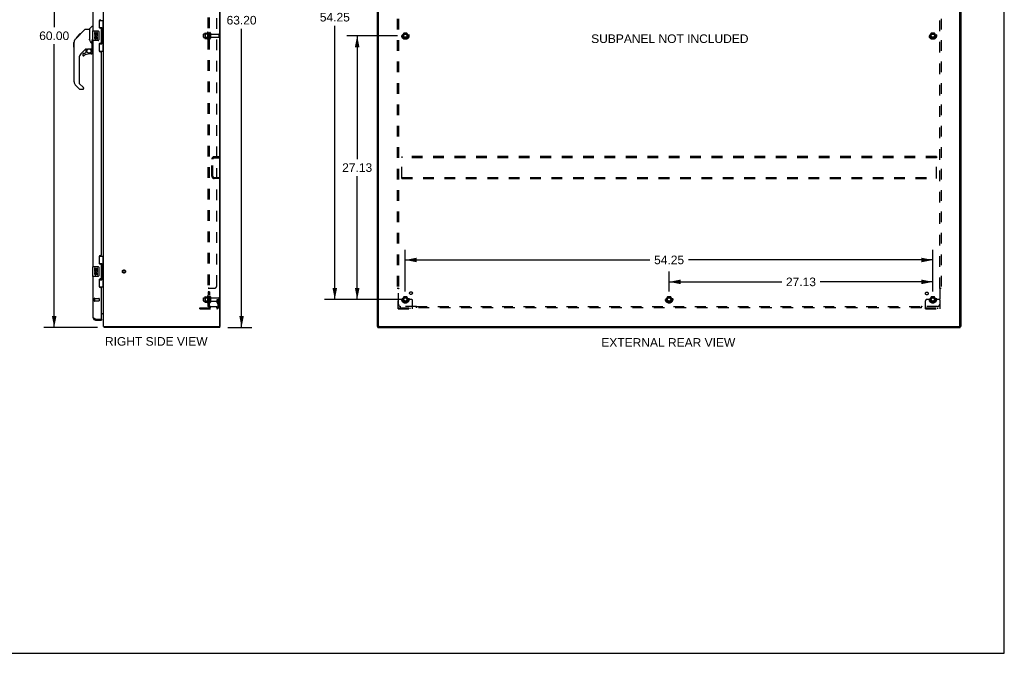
# Model space of a CAD drawing. Header units: inches. Extents: x 0 to 200, y 0 to 130.
# Tile 89 of 91: x 99 to 200, y 0 to 65. Entities that reach past the tile are written whole.
import ezdxf

# ---------------------------------------------------------------- set-up
doc = ezdxf.new("R2010")
doc.units = ezdxf.units.IN
doc.header["$LTSCALE"] = 11.011777
doc.header["$MEASUREMENT"] = 0
doc.linetypes.add('HIDDEN', pattern=[0.2, 0.1, -0.1])
doc.layers.get('0').update_dxf_attribs({"linetype": 'CONTINUOUS'})
for name, color, linetype in [('02___PRT_ALL_AXES', 7, 'CONTINUOUS'), ('DEFAULT_2', 8, 'HIDDEN'), ('DIMENSIONS', 7, 'CONTINUOUS')]:
    doc.layers.add(name, color=color, linetype=linetype)
doc.styles.get("Standard").update_dxf_attribs({"font": 'arial.ttf'})
doc.dimstyles.new('DIMSTYLE_1', dxfattribs={"dimtxt": 0.883298, "dimasz": 1.17773, "dimexe": 0.09, "dimexo": 0.07, "dimgap": 0.0375, "dimtad": 0, "dimtih": 1, "dimtoh": 1, "dimzin": 4, "dimdsep": 46, "dimtxsty": 'Standard', "dimblk": '_FILLED', "dimblk1": '_FILLED', "dimblk2": '_FILLED', "dimcen": 0.09, "dimazin": 1, "dimtfac": 1, "dimtofl": 0, "dimtmove": 0, "dimatfit": 3, "dimldrblk": '_FILLED', "dimfxl": 0, "dimtolj": 1, "dimtzin": 4, "dimarcsym": 0})

# ---------------------------------------------------------------- blocks, each defined once
blk = doc.blocks.new('_FILLED')
at = {"color": 0, "linetype": 'ByBlock'}
blk.add_solid([(0, 0), (-1, 0.2), (-1, -0.2)], dxfattribs=at)
blk = doc.blocks.new('*D1')
at = {"layer": 'DIMENSIONS', "color": 2, "linetype": 'Continuous'}
for p, q in [((137.79, 63.51), (132.6, 63.51)), ((133.66, 63.51), (133.66, 50.83)), ((133.66, 36.39), (133.66, 49.07)), ((137.79, 36.39), (132.6, 36.39))]:
    blk.add_line(p, q, dxfattribs=at)
at = {"layer": 'DIMENSIONS', "color": 2, "linetype": 'Continuous', "xscale": 1.1777301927, "yscale": 1.1777301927, "zscale": 1.1777301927}
for p, rotation in [((133.66, 63.51), 90), ((133.66, 36.39), 270)]:
    blk.add_blockref('_FILLED', p, dxfattribs=dict(at, rotation=rotation))
at = {"layer": 'DIMENSIONS', "color": 2, "linetype": 'Continuous', "insert": (133.66, 50.39), "char_height": 0.883, "width": 3.0866, "attachment_point": 2, "line_spacing_factor": 0.9}
blk.add_mtext('27.13', dxfattribs=at)
blk = doc.blocks.new('*D2')
at = {"layer": 'DIMENSIONS', "color": 2, "linetype": 'Continuous'}
for p, q in [((137.79, 90.64), (130.3, 90.64)), ((131.36, 90.64), (131.36, 66.3)), ((131.36, 36.39), (131.36, 64.54)), ((137.79, 36.39), (130.3, 36.39))]:
    blk.add_line(p, q, dxfattribs=at)
at = {"layer": 'DIMENSIONS', "color": 2, "linetype": 'Continuous', "xscale": 1.1777301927, "yscale": 1.1777301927, "zscale": 1.1777301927}
for p, rotation in [((131.36, 90.64), 90), ((131.36, 36.39), 270)]:
    blk.add_blockref('_FILLED', p, dxfattribs=dict(at, rotation=rotation))
at = {"layer": 'DIMENSIONS', "color": 2, "linetype": 'Continuous', "insert": (131.36, 65.86), "char_height": 0.883, "width": 3.0866, "attachment_point": 2, "line_spacing_factor": 0.9}
blk.add_mtext('54.25', dxfattribs=at)
blk = doc.blocks.new('*D3')
at = {"layer": 'DIMENSIONS', "color": 2, "linetype": 'Continuous'}
for p, q in [((138.61, 37.21), (138.61, 41.51)), ((192.86, 37.21), (192.86, 41.51)), ((138.61, 40.45), (163.75, 40.45)), ((192.86, 40.45), (167.72, 40.45))]:
    blk.add_line(p, q, dxfattribs=at)
at = {"layer": 'DIMENSIONS', "color": 2, "linetype": 'Continuous', "xscale": 1.1777301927, "yscale": 1.1777301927, "zscale": 1.1777301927, "rotation": 180}
blk.add_blockref('_FILLED', (138.61, 40.45), dxfattribs=at)
at = {"layer": 'DIMENSIONS', "color": 2, "linetype": 'Continuous', "xscale": 1.1777301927, "yscale": 1.1777301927, "zscale": 1.1777301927}
blk.add_blockref('_FILLED', (192.86, 40.45), dxfattribs=at)
at = {"layer": 'DIMENSIONS', "color": 2, "linetype": 'Continuous', "insert": (165.74, 40.9), "char_height": 0.883, "width": 3.0866, "attachment_point": 2, "line_spacing_factor": 0.9}
blk.add_mtext('54.25', dxfattribs=at)
blk = doc.blocks.new('*D4')
at = {"layer": 'DIMENSIONS', "color": 2, "linetype": 'Continuous'}
for p, q in [((165.74, 37.21), (165.74, 39.26)), ((192.86, 37.21), (192.86, 39.26)), ((165.74, 38.2), (177.32, 38.2)), ((192.86, 38.2), (181.29, 38.2))]:
    blk.add_line(p, q, dxfattribs=at)
at = {"layer": 'DIMENSIONS', "color": 2, "linetype": 'Continuous', "xscale": 1.1777301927, "yscale": 1.1777301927, "zscale": 1.1777301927, "rotation": 180}
blk.add_blockref('_FILLED', (165.74, 38.2), dxfattribs=at)
at = {"layer": 'DIMENSIONS', "color": 2, "linetype": 'Continuous', "xscale": 1.1777301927, "yscale": 1.1777301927, "zscale": 1.1777301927}
blk.add_blockref('_FILLED', (192.86, 38.2), dxfattribs=at)
at = {"layer": 'DIMENSIONS', "color": 2, "linetype": 'Continuous', "insert": (179.3, 38.64), "char_height": 0.883, "width": 3.0866, "attachment_point": 2, "line_spacing_factor": 0.9}
blk.add_mtext('27.13', dxfattribs=at)
blk = doc.blocks.new('*D5')
at = {"layer": 'DIMENSIONS', "color": 2, "linetype": 'Continuous'}
for p, q in [((120.29, 96.71), (122.83, 96.71)), ((121.77, 96.71), (121.77, 65.99)), ((121.77, 33.51), (121.77, 64.23)), ((120.34, 33.51), (122.83, 33.51))]:
    blk.add_line(p, q, dxfattribs=at)
at = {"layer": 'DIMENSIONS', "color": 2, "linetype": 'Continuous', "xscale": 1.1777301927, "yscale": 1.1777301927, "zscale": 1.1777301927}
for p, rotation in [((121.77, 96.71), 90), ((121.77, 33.51), 270)]:
    blk.add_blockref('_FILLED', p, dxfattribs=dict(at, rotation=rotation))
at = {"layer": 'DIMENSIONS', "color": 2, "linetype": 'Continuous', "insert": (121.77, 65.55), "char_height": 0.883, "width": 3.0866, "attachment_point": 2, "line_spacing_factor": 0.9}
blk.add_mtext('63.20', dxfattribs=at)
blk = doc.blocks.new('*D6')
at = {"layer": 'DIMENSIONS', "color": 2, "linetype": 'Continuous'}
for p, q in [((106.8, 93.51), (101.44, 93.51)), ((102.5, 93.51), (102.5, 64.4)), ((102.5, 33.51), (102.5, 62.63)), ((106.95, 33.51), (101.44, 33.51))]:
    blk.add_line(p, q, dxfattribs=at)
at = {"layer": 'DIMENSIONS', "color": 2, "linetype": 'Continuous', "xscale": 1.1777301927, "yscale": 1.1777301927, "zscale": 1.1777301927}
for p, rotation in [((102.5, 93.51), 90), ((102.5, 33.51), 270)]:
    blk.add_blockref('_FILLED', p, dxfattribs=dict(at, rotation=rotation))
at = {"layer": 'DIMENSIONS', "color": 2, "linetype": 'Continuous', "insert": (102.5, 63.95), "char_height": 0.883, "width": 3.0866, "attachment_point": 2, "line_spacing_factor": 0.9}
blk.add_mtext('60.00', dxfattribs=at)

msp = doc.modelspace()

# ---------------------------------------------------------------- linework, layer by layer
at = {"color": 7, "linetype": 'Continuous'}
for p, q in [((200.214, 0), (200.214, 129.55)), ((107.129, 65.088), (107.57, 65.088)), ((107.166, 64.308), (107.166, 65.088)), ((107.531, 64.063), (107.531, 65.088)), ((105.077, 63.555), (105.701, 64.179)), ((105.757, 64.202), (106.118, 64.202)), ((106.118, 64.202), (106.118, 63.098)), ((106.124, 64.208), (106.421, 64.505)), ((106.512, 64.517), (106.449, 64.517)), ((106.452, 63.998), (106.452, 63.028)), ((106.467, 64.013), (107.007, 64.013)), ((107.106, 63.913), (107.106, 63.113)), ((107.166, 64.353), (107.393, 64.353)), ((107.393, 62.673), (107.393, 64.353)), ((107.43, 64.114), (107.43, 64.093)), ((107.43, 64.063), (107.43, 62.963)), ((107.552, 64.063), (107.43, 64.063)), ((107.552, 62.963), (107.552, 64.063)), ((104.523, 62.807), (104.543, 62.826)), ((104.523, 62.33), (104.523, 62.807)), ((104.543, 58.755), (104.543, 62.858)), ((104.658, 63.135), (104.638, 63.113)), ((104.658, 63.135), (104.936, 63.414)), ((104.764, 63.309), (105.18, 63.724)), ((104.764, 63.309), (104.831, 63.309)), ((104.767, 63.312), (104.834, 63.312)), ((104.768, 63.313), (104.835, 63.313)), ((104.916, 63.394), (104.849, 63.394)), ((104.936, 63.414), (105.069, 63.547)), ((104.936, 63.481), (105.003, 63.481)), ((105.085, 63.563), (105.018, 63.563)), ((105.077, 63.555), (105.041, 63.519)), ((105.094, 63.639), (105.161, 63.639)), ((105.178, 63.723), (105.245, 63.723)), ((105.245, 63.722), (105.178, 63.722)), ((105.18, 63.724), (105.247, 63.724)), ((106.137, 63.106), (106.118, 63.16)), ((106.166, 63.041), (106.137, 63.106)), ((106.393, 61.984), (106.393, 62.879)), ((106.421, 63.142), (106.421, 63.003)), ((106.449, 63.118), (106.452, 63.11)), ((107.007, 63.013), (106.467, 63.013)), ((107.552, 62.963), (107.43, 62.963)), ((107.43, 62.933), (107.43, 62.912)), ((107.531, 61.938), (107.531, 62.963)), ((104.523, 62.33), (104.543, 62.311)), ((105.729, 62.14), (105.228, 61.639)), ((105.688, 61.723), (105.76, 61.795)), ((105.764, 62.13), (105.764, 61.803)), ((105.806, 62.135), (105.893, 62.135)), ((106.078, 62.176), (106.374, 62.176)), ((106.336, 62.097), (106.256, 62.176)), ((106.328, 62.089), (106.322, 62.083)), ((106.374, 61.957), (106.393, 61.957)), ((106.393, 61.72), (106.393, 61.957)), ((106.512, 61.913), (106.464, 61.913)), ((107.129, 61.938), (107.57, 61.938)), ((107.166, 61.938), (107.166, 62.718)), ((107.166, 62.673), (107.393, 62.673)), ((105.055, 61.221), (105.055, 58.669)), ((105.449, 61.641), (105.449, 61.522)), ((105.527, 61.72), (105.68, 61.72)), ((106.315, 61.641), (106.078, 61.641)), ((105.111, 58.024), (104.658, 58.476)), ((105.078, 58.614), (105.513, 58.178)), ((105.166, 58.001), (105.449, 58.001)), ((105.527, 58.145), (105.527, 58.08)), ((107.129, 40.838), (107.57, 40.838)), ((107.166, 40.058), (107.166, 40.838)), ((107.531, 39.813), (107.531, 40.838)), ((106.452, 39.748), (106.452, 38.778)), ((106.467, 39.763), (107.007, 39.763)), ((107.106, 39.663), (107.106, 38.863)), ((107.166, 40.103), (107.393, 40.103)), ((107.393, 38.423), (107.393, 40.103)), ((107.43, 39.864), (107.43, 39.843)), ((107.552, 39.813), (107.43, 39.813)), ((107.43, 39.813), (107.43, 38.713)), ((107.552, 38.713), (107.552, 39.813)), ((107.007, 38.763), (106.467, 38.763)), ((107.552, 38.713), (107.43, 38.713)), ((107.43, 38.683), (107.43, 38.662)), ((107.531, 37.688), (107.531, 38.713)), ((107.129, 37.688), (107.57, 37.688)), ((107.166, 37.688), (107.166, 38.468)), ((107.166, 38.423), (107.393, 38.423)), ((107.427, 34.909), (107.366, 34.909)), ((106.758, 34.263), (106.758, 34.367)), ((107.346, 34.367), (107.366, 34.367)), ((107.366, 34.367), (107.366, 34.263)), ((107.62, 33.61), (107.63, 33.617)), ((107.647, 33.513), (107.647, 33.617)), ((119.518, 33.513), (107.647, 33.513)), ((119.518, 33.617), (119.57, 33.617)), ((119.518, 33.513), (119.518, 33.617)), ((135.79, 33.617), (135.738, 33.617)), ((135.79, 33.513), (135.79, 33.617)), ((135.79, 33.513), (195.686, 33.513)), ((135.842, 33.669), (135.842, 33.617)), ((195.634, 33.617), (195.634, 33.663)), ((195.686, 33.617), (195.738, 33.617)), ((195.686, 33.513), (195.686, 33.617)), ((0, 0), (200.214, 0))]:
    msp.add_line(p, q, dxfattribs=at)
at = {"color": 3, "linetype": 'Continuous'}
for p, q in [((119.518, 33.679), (119.518, 96.576)), ((119.57, 33.617), (119.57, 96.602)), ((135.738, 33.617), (135.738, 96.607)), ((135.842, 33.677), (135.842, 96.542)), ((195.634, 33.677), (195.634, 96.542)), ((195.738, 96.607), (195.738, 33.617)), ((107.57, 33.617), (107.57, 93.443)), ((106.512, 64.013), (106.512, 87.263)), ((107.116, 65.03), (107.116, 64.41)), ((107.246, 64.28), (107.306, 64.28)), ((107.366, 62.805), (107.366, 64.22)), ((106.512, 39.763), (106.512, 63.013)), ((107.116, 62.615), (107.116, 61.995)), ((107.306, 62.745), (107.246, 62.745)), ((107.246, 61.865), (107.306, 61.865)), ((107.366, 40.97), (107.366, 61.805)), ((107.116, 40.78), (107.116, 40.16)), ((107.306, 40.91), (107.246, 40.91)), ((107.246, 40.03), (107.306, 40.03)), ((107.366, 38.555), (107.366, 39.97)), ((106.512, 34.509), (106.512, 38.763)), ((107.306, 38.495), (107.246, 38.495)), ((107.116, 38.365), (107.116, 37.745)), ((107.246, 37.615), (107.306, 37.615)), ((107.366, 34.387), (107.366, 37.555)), ((107.366, 34.961), (107.57, 34.961)), ((106.686, 34.394), (106.675, 34.398)), ((106.698, 34.389), (106.686, 34.394)), ((106.71, 34.385), (106.698, 34.389)), ((106.722, 34.38), (106.71, 34.385)), ((106.734, 34.376), (106.722, 34.38)), ((106.758, 34.367), (106.734, 34.376)), ((106.758, 34.367), (107.346, 34.367)), ((106.758, 34.263), (107.366, 34.263)), ((107.57, 33.617), (119.518, 33.617)), ((135.79, 33.617), (195.686, 33.617))]:
    msp.add_line(p, q, dxfattribs=at)
at = {"color": 7, "linetype": 'Continuous'}
for points in [[(105.701, 64.179), (105.709, 64.186), (105.717, 64.191), (105.727, 64.196), (105.736, 64.199), (105.746, 64.201), (105.757, 64.202)], [(107.1, 63.949), (107.102, 63.943), (107.103, 63.938), (107.105, 63.932), (107.106, 63.926), (107.106, 63.919), (107.106, 63.913)], [(107.357, 64.252), (107.359, 64.256), (107.364, 64.264), (107.369, 64.272), (107.373, 64.279), (107.377, 64.286), (107.381, 64.292), (107.383, 64.298), (107.386, 64.304), (107.388, 64.309), (107.39, 64.314), (107.391, 64.318), (107.392, 64.322), (107.392, 64.326), (107.393, 64.329)], [(104.658, 63.135), (104.638, 63.114), (104.613, 63.081), (104.591, 63.046), (104.573, 63.009), (104.559, 62.97), (104.55, 62.93), (104.544, 62.889), (104.543, 62.858)], [(104.957, 63.434), (104.943, 63.42), (104.936, 63.414)], [(105.041, 63.519), (105.019, 63.497), (104.998, 63.475), (104.957, 63.434)], [(106.34, 62.752), (106.29, 62.825), (106.241, 62.903), (106.2, 62.974), (106.166, 63.041)], [(106.393, 62.879), (106.393, 62.885), (106.394, 62.891), (106.394, 62.897), (106.394, 62.903), (106.394, 62.908), (106.394, 62.913), (106.395, 62.918), (106.395, 62.923), (106.395, 62.927), (106.396, 62.931), (106.396, 62.936), (106.396, 62.939), (106.397, 62.943), (106.397, 62.947), (106.397, 62.95), (106.398, 62.953), (106.398, 62.956), (106.398, 62.959), (106.399, 62.962), (106.399, 62.965), (106.4, 62.968), (106.4, 62.97), (106.4, 62.973), (106.401, 62.975), (106.401, 62.978), (106.401, 62.98), (106.402, 62.982), (106.402, 62.985), (106.403, 62.987), (106.403, 62.989), (106.403, 62.991), (106.404, 62.993), (106.404, 62.995), (106.405, 62.997), (106.405, 62.999), (106.405, 63), (106.406, 63.002), (106.406, 63.003), (106.407, 63.005), (106.407, 63.006), (106.407, 63.007), (106.408, 63.009), (106.408, 63.01), (106.408, 63.011), (106.409, 63.012), (106.409, 63.013), (106.41, 63.014), (106.41, 63.015), (106.411, 63.016), (106.411, 63.016), (106.412, 63.017), (106.412, 63.017), (106.413, 63.017), (106.414, 63.017), (106.415, 63.017), (106.415, 63.016), (106.416, 63.015), (106.417, 63.014), (106.417, 63.013), (106.418, 63.012), (106.419, 63.011), (106.419, 63.009), (106.42, 63.008), (106.42, 63.006), (106.421, 63.005), (106.421, 63.003)], [(106.421, 63.142), (106.422, 63.144), (106.423, 63.145), (106.424, 63.147), (106.425, 63.148), (106.426, 63.149), (106.428, 63.149), (106.429, 63.149), (106.431, 63.149), (106.432, 63.148), (106.434, 63.147), (106.436, 63.146), (106.437, 63.144), (106.439, 63.142), (106.44, 63.14), (106.441, 63.138), (106.443, 63.136), (106.444, 63.133), (106.445, 63.13), (106.446, 63.128), (106.447, 63.125), (106.448, 63.122), (106.449, 63.118)], [(107.106, 63.113), (107.106, 63.107), (107.106, 63.1), (107.105, 63.094), (107.103, 63.088), (107.102, 63.082), (107.1, 63.077)], [(105.893, 62.135), (105.895, 62.135), (105.903, 62.136), (105.911, 62.138), (105.921, 62.141), (105.933, 62.145), (105.946, 62.15), (105.961, 62.155), (105.977, 62.16), (105.995, 62.165), (106.013, 62.17), (106.032, 62.173), (106.051, 62.175), (106.07, 62.176), (106.078, 62.176)], [(106.373, 61.957), (106.373, 61.971), (106.371, 61.985), (106.369, 61.999), (106.365, 62.012), (106.36, 62.025), (106.354, 62.038), (106.347, 62.05), (106.34, 62.062), (106.331, 62.072), (106.322, 62.083)], [(106.336, 62.097), (106.336, 62.096), (106.335, 62.096), (106.334, 62.095), (106.333, 62.094), (106.332, 62.093), (106.328, 62.089)], [(106.393, 62.581), (106.393, 62.605), (106.388, 62.639), (106.379, 62.673), (106.367, 62.705), (106.352, 62.734), (106.34, 62.752)], [(107.393, 62.697), (107.392, 62.7), (107.392, 62.704), (107.391, 62.708), (107.39, 62.712), (107.388, 62.717), (107.386, 62.722), (107.383, 62.727), (107.381, 62.733), (107.377, 62.74), (107.373, 62.747), (107.369, 62.754), (107.364, 62.762), (107.359, 62.77), (107.357, 62.774)], [(107.1, 39.699), (107.102, 39.693), (107.103, 39.688), (107.105, 39.682), (107.106, 39.676), (107.106, 39.669), (107.106, 39.663)], [(107.357, 40.002), (107.359, 40.006), (107.364, 40.014), (107.369, 40.022), (107.373, 40.029), (107.377, 40.036), (107.381, 40.042), (107.383, 40.048), (107.386, 40.054), (107.388, 40.059), (107.39, 40.064), (107.391, 40.068), (107.392, 40.072), (107.392, 40.076), (107.393, 40.079)], [(107.106, 38.863), (107.106, 38.857), (107.106, 38.85), (107.105, 38.844), (107.103, 38.838), (107.102, 38.832), (107.1, 38.827)], [(107.393, 38.447), (107.392, 38.45), (107.392, 38.454), (107.391, 38.458), (107.39, 38.462), (107.388, 38.467), (107.386, 38.472), (107.383, 38.477), (107.381, 38.483), (107.377, 38.49), (107.373, 38.497), (107.369, 38.504), (107.364, 38.512), (107.359, 38.52), (107.357, 38.524)], [(107.54, 34.853), (107.54, 34.853), (107.54, 34.854), (107.541, 34.854), (107.541, 34.855), (107.542, 34.856), (107.543, 34.857), (107.544, 34.858), (107.546, 34.86), (107.548, 34.861)], [(107.548, 34.861), (107.551, 34.864), (107.554, 34.866), (107.556, 34.868), (107.558, 34.869)], [(107.558, 34.869), (107.56, 34.871), (107.562, 34.873), (107.563, 34.875), (107.565, 34.877)], [(107.565, 34.877), (107.567, 34.879), (107.568, 34.881), (107.569, 34.882), (107.569, 34.884), (107.569, 34.885), (107.57, 34.886)], [(107.62, 33.61), (107.622, 33.608), (107.623, 33.605), (107.625, 33.602), (107.626, 33.598), (107.628, 33.594), (107.629, 33.589), (107.63, 33.584), (107.631, 33.579), (107.632, 33.574), (107.632, 33.569), (107.633, 33.564), (107.633, 33.559)], [(107.633, 33.559), (107.634, 33.549), (107.635, 33.544), (107.635, 33.539), (107.636, 33.535), (107.636, 33.531), (107.637, 33.527), (107.637, 33.524), (107.638, 33.521), (107.639, 33.519), (107.64, 33.517), (107.642, 33.515), (107.643, 33.514), (107.644, 33.513), (107.645, 33.513), (107.647, 33.513)]]:
    msp.add_lwpolyline(points, dxfattribs=at)
at = {"color": 3, "linetype": 'Continuous'}
msp.add_lwpolyline([(106.675, 34.398), (106.664, 34.403), (106.658, 34.405), (106.653, 34.407), (106.647, 34.409), (106.642, 34.412), (106.637, 34.414), (106.631, 34.416), (106.626, 34.418), (106.621, 34.42), (106.616, 34.423), (106.611, 34.425), (106.606, 34.427), (106.602, 34.429), (106.597, 34.432), (106.593, 34.434), (106.588, 34.436), (106.584, 34.438), (106.58, 34.44), (106.575, 34.443), (106.571, 34.445), (106.567, 34.447), (106.564, 34.449), (106.56, 34.452), (106.557, 34.454), (106.553, 34.456), (106.55, 34.458), (106.547, 34.46), (106.544, 34.463), (106.541, 34.465), (106.538, 34.467), (106.535, 34.469), (106.533, 34.472), (106.53, 34.474), (106.528, 34.476), (106.526, 34.478), (106.524, 34.481), (106.522, 34.483), (106.52, 34.485), (106.519, 34.487), (106.518, 34.489), (106.516, 34.492), (106.515, 34.494), (106.514, 34.496), (106.513, 34.498), (106.513, 34.501), (106.512, 34.503), (106.512, 34.505), (106.512, 34.507), (106.512, 34.509)], dxfattribs=at)
at = {"color": 7, "linetype": 'Continuous'}
msp.add_circle((106.078, 61.936), 0.217, dxfattribs=at)
at = {"color": 3, "linetype": 'Continuous'}
for centre, radius, start, end in [((107.246, 65.03), 0.13, 90, 180), ((107.246, 64.41), 0.13, 180, 270), ((107.306, 64.22), 0.06, 0, 90), ((107.306, 62.805), 0.06, 270, 360), ((107.246, 62.615), 0.13, 90, 180), ((107.246, 61.995), 0.13, 180, 270), ((107.306, 61.805), 0.06, 0, 90), ((107.246, 40.78), 0.13, 90, 180), ((107.306, 40.97), 0.06, 270, 360), ((107.246, 40.16), 0.13, 180, 270), ((107.306, 39.97), 0.06, 0, 90), ((107.246, 38.365), 0.13, 90, 180), ((107.306, 38.555), 0.06, 270, 360), ((107.246, 37.745), 0.13, 180, 270), ((107.306, 37.555), 0.06, 0, 90), ((106.758, 34.509), 0.246, 180, 270), ((107.346, 34.387), 0.02, 270, 360), ((119.455, 33.679), 0.0625, 270, 360), ((135.902, 33.677), 0.06, 180, 270), ((195.574, 33.677), 0.06, 270, 360)]:
    msp.add_arc(centre, radius, start, end, dxfattribs=at)
at = {"color": 7, "linetype": 'Continuous'}
for centre, radius, start, end in [((106.138, 64.194), 0.0197, 135, 180), ((106.449, 64.478), 0.0394, 90, 135), ((106.467, 63.998), 0.015, 90, 180), ((107.007, 63.913), 0.1, 21.20502, 90), ((104.976, 62.841), 0.433, 137.27268, 137.76144), ((106.467, 63.028), 0.015, 180, 270), ((107.007, 63.113), 0.1, 270, 338.79459), ((105.806, 61.938), 0.197, 90, 135), ((105.752, 61.803), 0.0118, 315, 360), ((106.197, 61.957), 0.197, 0, 45), ((106.374, 62.196), 0.0197, 270, 360), ((106.464, 61.984), 0.0709, 180, 270), ((105.645, 61.221), 0.591, 135, 180), ((105.527, 61.641), 0.0787, 90, 180), ((105.527, 61.522), 0.0787, 180, 309.5212), ((106.078, 60.854), 0.787, 90, 129.5212), ((105.68, 61.732), 0.0118, 270, 315), ((106.315, 61.72), 0.0787, 270, 360), ((104.937, 58.755), 0.394, 180, 225), ((105.134, 58.669), 0.0787, 180, 225), ((105.166, 58.08), 0.0787, 225, 270), ((105.449, 58.08), 0.0787, 270, 360), ((105.48, 58.145), 0.0472, 0, 45), ((106.467, 39.748), 0.015, 90, 180), ((107.007, 39.663), 0.1, 21.20502, 90), ((106.467, 38.778), 0.015, 180, 270), ((107.007, 38.863), 0.1, 270, 338.79459), ((107.427, 34.766), 0.142, 0, 90), ((106.758, 34.509), 0.142, 228.63672, 270), ((106.676, 34.653), 0.26, 270, 272.60473), ((107.816, 33.759), 0.246, 215.33048, 217.39407)]:
    msp.add_arc(centre, radius, start, end, dxfattribs=at)
for centre, start_param, end_param in [((107.325, 64.103), -1.5140098, -0.699287), ((107.325, 64.103), -2.4423057, -1.6275828), ((107.325, 62.922), -1.5140098, -0.699287), ((107.325, 62.922), -2.4423057, -1.6275828), ((107.325, 39.853), -1.5140098, -0.699287), ((107.325, 39.853), -2.4423057, -1.6275828), ((107.325, 38.672), -1.5140098, -0.699287), ((107.325, 38.672), -2.4423057, -1.6275828)]:
    msp.add_ellipse(centre, major_axis=(0, 0.18), ratio=0.5794935, start_param=start_param, end_param=end_param, dxfattribs=at)
at = {"layer": '02___PRT_ALL_AXES', "color": 7, "linetype": 'Continuous'}
for p, q in [((106.655, 63.859), (106.655, 63.628)), ((106.717, 63.859), (106.655, 63.859)), ((106.717, 63.691), (106.717, 63.859)), ((106.78, 63.827), (106.78, 63.691)), ((106.841, 63.827), (106.78, 63.827)), ((106.841, 63.691), (106.841, 63.827)), ((106.906, 63.859), (106.906, 63.691)), ((106.969, 63.859), (106.906, 63.859)), ((106.969, 63.628), (106.969, 63.859)), ((106.655, 63.628), (106.916, 63.628)), ((106.655, 63.398), (106.655, 63.261)), ((106.717, 63.398), (106.655, 63.398)), ((106.725, 63.592), (106.667, 63.617)), ((106.78, 63.691), (106.717, 63.691)), ((106.717, 63.261), (106.717, 63.398)), ((106.78, 63.303), (106.78, 63.262)), ((106.906, 63.691), (106.841, 63.691)), ((106.841, 63.241), (106.841, 63.31)), ((106.916, 63.628), (106.889, 63.609)), ((106.906, 63.303), (106.906, 63.167)), ((106.906, 63.167), (106.969, 63.167)), ((106.951, 63.628), (106.969, 63.628)), ((106.969, 63.167), (106.969, 63.303)), ((106.717, 39.609), (106.655, 39.609)), ((106.655, 39.609), (106.655, 39.378)), ((106.717, 39.441), (106.717, 39.609)), ((106.841, 39.577), (106.78, 39.577)), ((106.78, 39.577), (106.78, 39.441)), ((106.841, 39.441), (106.841, 39.577)), ((106.969, 39.609), (106.906, 39.609)), ((106.906, 39.609), (106.906, 39.441)), ((106.969, 39.378), (106.969, 39.609)), ((106.655, 39.378), (106.916, 39.378)), ((106.717, 39.148), (106.655, 39.148)), ((106.655, 39.148), (106.655, 39.011)), ((106.725, 39.342), (106.667, 39.367)), ((106.78, 39.441), (106.717, 39.441)), ((106.717, 39.011), (106.717, 39.148)), ((106.78, 39.053), (106.78, 39.012)), ((106.906, 39.441), (106.841, 39.441)), ((106.841, 38.991), (106.841, 39.06)), ((106.916, 39.378), (106.889, 39.359)), ((106.906, 39.053), (106.906, 38.917)), ((106.906, 38.917), (106.969, 38.917)), ((106.951, 39.378), (106.969, 39.378)), ((106.969, 38.917), (106.969, 39.053))]:
    msp.add_line(p, q, dxfattribs=at)
at = {"layer": '02___PRT_ALL_AXES', "color": 8, "linetype": 'HIDDEN'}
for p, q in [((118.271, 63.869), (118.271, 63.157)), ((118.341, 63.763), (118.341, 63.847)), ((117.871, 63.696), (118.466, 63.696)), ((117.871, 63.33), (118.466, 63.33)), ((118.466, 63.763), (118.341, 63.763)), ((118.341, 63.763), (118.341, 63.263)), ((118.466, 63.263), (118.341, 63.263)), ((118.341, 63.179), (118.341, 63.263)), ((118.466, 63.763), (118.466, 63.263)), ((118.634, 63.679), (119.436, 63.679)), ((118.634, 63.347), (119.436, 63.347)), ((106.659, 36.491), (107.106, 36.491)), ((106.659, 36.491), (106.659, 36.243)), ((117.871, 36.571), (118.466, 36.571)), ((118.271, 36.744), (118.271, 36.032)), ((118.466, 37.184), (118.341, 37.184)), ((118.341, 37.184), (118.341, 36.866)), ((118.466, 37.147), (118.341, 37.147)), ((118.466, 36.903), (118.341, 36.903)), ((118.466, 36.866), (118.341, 36.866)), ((118.341, 36.638), (118.341, 36.722)), ((118.466, 36.638), (118.341, 36.638)), ((118.341, 36.638), (118.341, 36.138)), ((118.466, 37.184), (118.466, 36.866)), ((118.466, 36.638), (118.466, 36.138)), ((118.634, 36.554), (119.436, 36.554)), ((106.659, 36.243), (107.106, 36.243)), ((117.871, 36.205), (118.466, 36.205)), ((118.466, 36.138), (118.341, 36.138)), ((118.341, 36.054), (118.341, 36.138)), ((118.634, 36.222), (119.436, 36.222))]:
    msp.add_line(p, q, dxfattribs=at)
for centre, radius in [((138.613, 63.513), 0.372), ((138.613, 63.513), 0.356), ((192.863, 63.513), 0.372), ((192.863, 63.513), 0.356), ((138.613, 63.513), 0.25), ((138.613, 63.513), 0.183), ((192.863, 63.513), 0.25), ((192.863, 63.513), 0.183), ((109.674, 39.263), 0.124), ((138.613, 36.388), 0.372), ((138.613, 36.388), 0.356), ((138.613, 36.388), 0.25), ((138.613, 36.388), 0.183), ((139.193, 37.043), 0.141), ((165.738, 36.388), 0.372), ((165.738, 36.388), 0.356), ((165.738, 36.388), 0.25), ((165.738, 36.388), 0.183), ((192.244, 37.007), 0.141), ((192.863, 36.388), 0.372), ((192.863, 36.388), 0.356), ((192.863, 36.388), 0.25), ((192.863, 36.388), 0.183)]:
    msp.add_circle(centre, radius, dxfattribs=at)
for centre, radius, start, end in [((118.871, 63.513), 0.698, 149.33687, 156.03207), ((118.302, 63.847), 0.0384, 0, 145.55034), ((118.871, 63.513), 0.698, 203.96793, 210.66313), ((118.302, 63.179), 0.0384, 214.44966, 360), ((118.871, 36.388), 0.698, 149.33687, 156.03207), ((118.302, 36.722), 0.0384, 0, 145.55034), ((118.871, 36.388), 0.698, 203.96793, 210.66313), ((118.302, 36.054), 0.0384, 214.44966, 360)]:
    msp.add_arc(centre, radius, start, end, dxfattribs=at)
at = {"layer": '02___PRT_ALL_AXES', "color": 7, "linetype": 'Continuous'}
for centre, radius, start, end in [((106.812, 63.555), 0.157, 156.59665, 341.87913), ((106.749, 63.261), 0.0943, 180, 248.67039), ((106.749, 63.261), 0.0943, 248.69989, 347.43379), ((106.812, 63.555), 0.0943, 156.59665, 35.11217), ((106.749, 63.261), 0.0314, 180, 0.04847), ((106.875, 63.303), 0.0943, 0, 180), ((106.875, 63.299), 0.0362, 83.42855, 161.76278), ((106.875, 63.303), 0.0314, 0, 81.22946), ((106.812, 63.555), 0.157, 25.73705, 27.8532), ((106.815, 63.555), 0.154, 341.41988, 26.19629), ((106.812, 39.305), 0.157, 156.59665, 341.87913), ((106.749, 39.011), 0.0943, 180, 248.67039), ((106.749, 39.011), 0.0943, 248.69989, 347.43379), ((106.812, 39.305), 0.0943, 156.59665, 35.11217), ((106.749, 39.011), 0.0314, 180, 0.04847), ((106.875, 39.053), 0.0943, 0, 180), ((106.875, 39.049), 0.0362, 83.42855, 161.76278), ((106.875, 39.053), 0.0314, 0, 81.22946), ((106.812, 39.305), 0.157, 25.73705, 27.8532), ((106.815, 39.305), 0.154, 341.41988, 26.19629)]:
    msp.add_arc(centre, radius, start, end, dxfattribs=at)
at = {"layer": 'DEFAULT_2', "color": 8, "linetype": 'HIDDEN'}
for p, q in [((118.341, 35.669), (118.341, 91.357)), ((118.466, 35.669), (118.466, 91.357)), ((119.216, 37.794), (119.216, 89.232)), ((137.769, 89.482), (137.769, 37.544)), ((137.894, 89.482), (137.894, 37.544)), ((193.581, 37.544), (193.581, 89.482)), ((193.706, 89.482), (193.706, 37.544)), ((117.841, 63.36), (117.841, 63.666)), ((118.005, 63.769), (118.005, 63.257)), ((118.025, 63.696), (118.005, 63.716)), ((118.025, 63.329), (118.005, 63.309)), ((118.015, 63.79), (118.243, 63.79)), ((118.015, 63.235), (118.243, 63.235)), ((118.321, 63.696), (118.025, 63.696)), ((118.025, 63.696), (118.025, 63.329)), ((118.321, 63.329), (118.025, 63.329)), ((118.321, 63.696), (118.341, 63.716)), ((118.321, 63.696), (118.321, 63.329)), ((118.321, 63.329), (118.341, 63.309)), ((118.572, 63.777), (118.572, 63.248)), ((119.466, 63.377), (119.466, 63.649)), ((138.45, 63.785), (138.295, 63.518)), ((138.295, 63.508), (138.45, 63.24)), ((138.767, 63.79), (138.458, 63.79)), ((138.767, 63.235), (138.458, 63.235)), ((138.93, 63.518), (138.776, 63.785)), ((138.776, 63.24), (138.93, 63.508)), ((192.7, 63.785), (192.545, 63.518)), ((192.545, 63.508), (192.7, 63.24)), ((193.017, 63.79), (192.708, 63.79)), ((193.017, 63.235), (192.708, 63.235)), ((193.18, 63.518), (193.026, 63.785)), ((193.026, 63.24), (193.18, 63.508)), ((118.716, 49.072), (118.716, 50.829)), ((118.82, 49.072), (118.82, 50.829)), ((118.962, 51.075), (119.466, 51.075)), ((118.962, 50.971), (119.466, 50.971)), ((119.466, 51.075), (119.466, 50.971)), ((138.238, 51.075), (138.238, 50.971)), ((193.238, 51.075), (138.238, 51.075)), ((138.238, 48.929), (138.238, 50.971)), ((193.238, 50.971), (138.238, 50.971)), ((193.238, 51.075), (193.238, 50.971)), ((193.238, 48.929), (193.238, 50.971)), ((118.962, 48.929), (119.466, 48.929)), ((119.466, 48.825), (118.962, 48.825)), ((119.466, 48.825), (119.466, 48.929)), ((138.238, 48.825), (138.238, 48.929)), ((138.238, 48.929), (193.238, 48.929)), ((138.238, 48.825), (193.238, 48.825)), ((193.238, 48.825), (193.238, 48.929)), ((118.466, 37.509), (118.341, 37.509)), ((118.354, 37.524), (118.351, 37.523)), ((118.387, 37.539), (118.384, 37.538)), ((118.394, 37.544), (118.392, 37.543)), ((118.394, 37.544), (118.966, 37.544)), ((137.769, 37.544), (137.935, 37.544)), ((137.875, 37.527), (137.882, 37.521)), ((137.894, 35.919), (137.894, 37.509)), ((193.541, 37.544), (193.706, 37.544)), ((193.581, 37.509), (193.581, 35.919)), ((106.616, 36.509), (106.616, 36.225)), ((106.659, 36.509), (106.659, 36.225)), ((107.116, 36.481), (107.116, 36.253)), ((117.841, 36.235), (117.841, 36.541)), ((118.005, 36.644), (118.005, 36.132)), ((118.025, 36.571), (118.005, 36.591)), ((118.015, 36.665), (118.243, 36.665)), ((118.321, 36.571), (118.025, 36.571)), ((118.025, 36.571), (118.025, 36.204)), ((118.321, 36.571), (118.341, 36.591)), ((118.321, 36.571), (118.321, 36.204)), ((118.572, 36.652), (118.572, 36.123)), ((119.466, 35.687), (119.466, 36.524)), ((138.45, 36.66), (138.295, 36.393)), ((138.767, 36.665), (138.458, 36.665)), ((138.93, 36.393), (138.776, 36.66)), ((165.575, 36.66), (165.42, 36.393)), ((165.892, 36.665), (165.583, 36.665)), ((166.055, 36.393), (165.901, 36.66)), ((192.7, 36.66), (192.545, 36.393)), ((193.017, 36.665), (192.708, 36.665)), ((193.18, 36.393), (193.026, 36.66)), ((117.466, 35.544), (119.219, 35.544)), ((117.466, 35.44), (117.466, 35.544)), ((117.713, 35.44), (117.713, 35.544)), ((117.969, 35.44), (117.969, 35.544)), ((118.025, 36.204), (118.005, 36.184)), ((118.015, 36.11), (118.243, 36.11)), ((118.321, 36.204), (118.025, 36.204)), ((118.321, 36.204), (118.341, 36.184)), ((118.466, 35.669), (118.341, 35.669)), ((118.394, 35.631), (118.491, 35.71)), ((118.578, 35.669), (119.216, 35.669)), ((119.216, 35.669), (119.216, 35.544)), ((119.272, 36.388), (119.362, 36.388)), ((119.272, 36.047), (119.272, 36.388)), ((119.376, 36.213), (119.272, 36.213)), ((119.293, 35.981), (119.342, 35.913)), ((119.362, 36.388), (119.466, 36.388)), ((119.362, 35.687), (119.362, 36.388)), ((119.376, 36.047), (119.376, 36.388)), ((119.377, 36.042), (119.426, 35.974)), ((119.466, 36.388), (119.426, 36.388)), ((137.863, 35.44), (137.863, 36.263)), ((137.863, 35.544), (139.363, 35.544)), ((138.077, 36.388), (137.988, 36.388)), ((138.198, 36.388), (138.077, 36.388)), ((138.11, 35.44), (138.11, 35.544)), ((139.734, 35.669), (138.144, 35.669)), ((138.438, 36.388), (138.198, 36.388)), ((138.295, 36.383), (138.45, 36.115)), ((138.366, 35.44), (138.366, 35.544)), ((138.767, 36.11), (138.458, 36.11)), ((138.776, 36.115), (138.93, 36.383)), ((138.788, 36.388), (139.027, 36.388)), ((138.86, 35.44), (138.86, 35.544)), ((139.149, 36.388), (139.027, 36.388)), ((139.116, 35.44), (139.116, 35.544)), ((139.238, 36.388), (139.149, 36.388)), ((139.363, 35.44), (139.363, 36.263)), ((139.769, 35.544), (139.769, 35.71)), ((139.769, 35.669), (191.706, 35.669)), ((191.706, 35.544), (139.769, 35.544)), ((165.42, 36.383), (165.575, 36.115)), ((165.892, 36.11), (165.583, 36.11)), ((165.901, 36.115), (166.055, 36.383)), ((191.706, 35.544), (191.706, 35.71)), ((191.723, 35.651), (191.73, 35.657)), ((193.331, 35.669), (191.742, 35.669)), ((192.113, 35.44), (192.113, 36.263)), ((192.113, 35.544), (193.613, 35.544)), ((192.327, 36.388), (192.238, 36.388)), ((192.448, 36.388), (192.327, 36.388)), ((192.36, 35.44), (192.36, 35.544)), ((192.688, 36.388), (192.448, 36.388)), ((192.545, 36.383), (192.7, 36.115)), ((192.616, 35.44), (192.616, 35.544)), ((193.017, 36.11), (192.708, 36.11)), ((193.026, 36.115), (193.18, 36.383)), ((193.038, 36.388), (193.277, 36.388)), ((193.11, 35.44), (193.11, 35.544)), ((193.399, 36.388), (193.277, 36.388)), ((193.366, 35.44), (193.366, 35.544)), ((193.488, 36.388), (193.399, 36.388)), ((193.613, 35.44), (193.613, 36.263)), ((117.466, 35.44), (119.219, 35.44)), ((137.863, 35.44), (139.363, 35.44)), ((192.113, 35.44), (193.613, 35.44))]:
    msp.add_line(p, q, dxfattribs=at)
for points in [[(118.36, 37.527), (118.357, 37.526), (118.354, 37.524), (118.351, 37.523), (118.348, 37.521), (118.346, 37.519), (118.344, 37.517), (118.343, 37.515), (118.342, 37.513), (118.341, 37.512), (118.341, 37.51), (118.341, 37.509)], [(118.342, 37.513), (118.341, 37.512), (118.341, 37.51)], [(118.348, 37.521), (118.346, 37.519), (118.344, 37.517), (118.343, 37.515)], [(118.367, 37.53), (118.363, 37.529), (118.36, 37.527)], [(118.394, 37.544), (118.392, 37.543), (118.39, 37.541), (118.387, 37.539), (118.384, 37.538), (118.381, 37.536), (118.377, 37.535), (118.374, 37.533), (118.367, 37.53)], [(118.48, 37.524), (118.476, 37.522), (118.474, 37.52), (118.472, 37.519), (118.471, 37.518), (118.469, 37.516), (118.468, 37.515), (118.467, 37.513), (118.466, 37.512), (118.466, 37.51), (118.466, 37.509)], [(118.467, 37.513), (118.466, 37.512), (118.466, 37.51), (118.466, 37.509)], [(118.472, 37.519), (118.471, 37.518), (118.469, 37.516), (118.468, 37.515)], [(118.491, 37.544), (118.491, 37.542), (118.492, 37.541), (118.492, 37.539), (118.491, 37.537), (118.491, 37.536), (118.49, 37.534), (118.489, 37.533), (118.488, 37.531), (118.487, 37.53), (118.485, 37.528), (118.484, 37.527), (118.482, 37.526), (118.48, 37.524)], [(118.485, 37.528), (118.484, 37.527), (118.482, 37.526)], [(118.491, 37.537), (118.491, 37.536), (118.49, 37.534), (118.489, 37.533)], [(118.491, 37.544), (118.491, 37.542), (118.492, 37.541), (118.492, 37.539)], [(137.855, 37.544), (137.858, 37.543), (137.86, 37.541), (137.862, 37.539), (137.864, 37.538), (137.866, 37.536), (137.867, 37.535), (137.869, 37.533), (137.871, 37.532), (137.872, 37.53), (137.874, 37.529), (137.875, 37.527)], [(137.882, 37.521), (137.884, 37.519), (137.885, 37.517), (137.887, 37.515), (137.889, 37.513), (137.891, 37.512), (137.892, 37.51), (137.894, 37.509)], [(137.913, 37.522), (137.909, 37.519), (137.906, 37.518), (137.904, 37.516), (137.902, 37.515), (137.899, 37.513), (137.897, 37.512), (137.896, 37.51), (137.894, 37.509)], [(137.935, 37.544), (137.934, 37.542), (137.933, 37.541), (137.933, 37.539), (137.932, 37.537), (137.931, 37.536), (137.929, 37.534), (137.928, 37.533), (137.926, 37.531), (137.925, 37.53), (137.923, 37.528), (137.921, 37.527), (137.92, 37.526), (137.918, 37.524), (137.915, 37.523), (137.913, 37.522)], [(193.541, 37.544), (193.541, 37.542), (193.542, 37.541), (193.543, 37.539), (193.544, 37.537), (193.545, 37.536), (193.546, 37.534), (193.547, 37.533), (193.549, 37.531), (193.551, 37.53), (193.552, 37.528), (193.554, 37.527), (193.556, 37.526), (193.558, 37.524), (193.56, 37.523), (193.562, 37.522), (193.567, 37.519)], [(193.567, 37.519), (193.569, 37.518), (193.571, 37.516), (193.574, 37.515), (193.576, 37.513), (193.578, 37.512), (193.58, 37.51), (193.581, 37.509)], [(193.6, 37.527), (193.594, 37.521), (193.592, 37.519), (193.59, 37.517), (193.588, 37.515), (193.586, 37.513), (193.585, 37.512), (193.583, 37.51), (193.581, 37.509)], [(193.62, 37.544), (193.618, 37.543), (193.616, 37.541), (193.614, 37.539), (193.612, 37.538), (193.61, 37.536), (193.608, 37.535), (193.606, 37.533), (193.605, 37.532), (193.603, 37.53), (193.602, 37.529), (193.6, 37.527)], [(118.37, 35.646), (118.363, 35.649), (118.36, 35.651), (118.357, 35.652), (118.354, 35.654), (118.351, 35.655), (118.348, 35.657), (118.346, 35.659), (118.344, 35.661), (118.343, 35.663), (118.342, 35.664), (118.341, 35.666), (118.341, 35.668), (118.341, 35.669)], [(118.394, 35.631), (118.392, 35.633), (118.39, 35.635), (118.387, 35.637), (118.384, 35.639), (118.381, 35.641), (118.377, 35.643), (118.374, 35.644), (118.37, 35.646)], [(118.47, 35.692), (118.47, 35.692), (118.47, 35.692), (118.469, 35.692), (118.469, 35.692), (118.469, 35.692), (118.468, 35.691), (118.468, 35.691), (118.467, 35.691), (118.467, 35.691), (118.466, 35.69), (118.466, 35.69), (118.465, 35.69), (118.464, 35.689), (118.464, 35.689), (118.463, 35.689), (118.463, 35.688), (118.462, 35.688), (118.461, 35.688), (118.461, 35.687), (118.46, 35.687), (118.459, 35.686), (118.459, 35.686), (118.458, 35.686), (118.457, 35.685), (118.456, 35.685), (118.456, 35.685), (118.455, 35.684), (118.454, 35.684), (118.453, 35.684), (118.452, 35.683), (118.452, 35.683), (118.451, 35.682), (118.45, 35.682), (118.449, 35.682), (118.448, 35.681), (118.447, 35.681), (118.446, 35.681), (118.446, 35.68), (118.445, 35.68), (118.444, 35.68), (118.443, 35.679), (118.442, 35.679), (118.441, 35.678), (118.44, 35.678), (118.439, 35.678), (118.438, 35.677), (118.437, 35.677), (118.436, 35.677), (118.435, 35.676), (118.433, 35.676), (118.432, 35.675), (118.431, 35.675), (118.43, 35.675), (118.429, 35.674), (118.428, 35.674), (118.427, 35.674), (118.426, 35.673), (118.425, 35.673), (118.424, 35.673), (118.423, 35.673), (118.422, 35.672), (118.421, 35.672), (118.42, 35.672), (118.419, 35.672), (118.418, 35.671), (118.417, 35.671), (118.416, 35.671), (118.415, 35.671), (118.414, 35.67), (118.413, 35.67), (118.412, 35.67), (118.411, 35.67), (118.41, 35.67), (118.409, 35.67), (118.408, 35.669), (118.408, 35.669), (118.407, 35.669), (118.407, 35.669), (118.406, 35.669), (118.406, 35.669), (118.406, 35.669)], [(118.406, 35.669), (118.406, 35.669), (118.406, 35.669), (118.406, 35.669), (118.406, 35.669), (118.406, 35.669), (118.407, 35.669), (118.407, 35.669), (118.408, 35.669), (118.408, 35.669), (118.409, 35.669)], [(118.484, 35.697), (118.48, 35.693), (118.478, 35.691), (118.476, 35.689), (118.474, 35.686), (118.472, 35.684), (118.471, 35.682), (118.469, 35.679), (118.468, 35.677), (118.467, 35.675), (118.466, 35.673), (118.466, 35.671), (118.466, 35.669)], [(118.466, 35.689), (118.466, 35.69), (118.467, 35.69), (118.467, 35.69), (118.467, 35.691), (118.468, 35.691), (118.468, 35.691), (118.469, 35.692), (118.469, 35.692), (118.469, 35.692), (118.469, 35.692), (118.47, 35.692)], [(118.491, 35.71), (118.491, 35.709), (118.492, 35.709), (118.492, 35.708), (118.491, 35.707), (118.491, 35.706), (118.49, 35.705), (118.489, 35.703), (118.488, 35.702), (118.487, 35.7), (118.485, 35.698), (118.484, 35.697)], [(139.744, 35.684), (139.742, 35.682), (139.741, 35.679), (139.739, 35.677), (139.738, 35.675), (139.736, 35.673), (139.735, 35.671), (139.734, 35.669)], [(139.752, 35.651), (139.745, 35.657), (139.744, 35.659), (139.742, 35.661), (139.74, 35.663), (139.738, 35.664), (139.736, 35.666), (139.735, 35.668), (139.734, 35.669)], [(139.769, 35.71), (139.767, 35.709), (139.765, 35.709), (139.764, 35.708), (139.762, 35.707), (139.761, 35.706), (139.759, 35.705), (139.758, 35.703), (139.756, 35.702), (139.755, 35.7), (139.753, 35.698), (139.752, 35.697), (139.751, 35.695), (139.749, 35.693), (139.748, 35.691), (139.747, 35.689), (139.744, 35.684)], [(139.769, 35.631), (139.767, 35.633), (139.766, 35.635), (139.764, 35.637), (139.763, 35.639), (139.761, 35.641), (139.759, 35.643), (139.758, 35.644), (139.756, 35.646), (139.755, 35.647), (139.753, 35.649), (139.752, 35.651)], [(191.706, 35.71), (191.708, 35.709), (191.71, 35.709), (191.712, 35.708), (191.713, 35.707), (191.715, 35.706), (191.716, 35.705), (191.718, 35.703), (191.719, 35.702), (191.721, 35.7), (191.722, 35.698), (191.724, 35.697), (191.725, 35.695), (191.726, 35.693), (191.728, 35.691), (191.729, 35.689)], [(191.706, 35.631), (191.708, 35.633), (191.71, 35.635), (191.711, 35.637), (191.713, 35.639), (191.714, 35.641), (191.716, 35.643), (191.717, 35.644), (191.719, 35.646), (191.72, 35.647), (191.722, 35.649), (191.723, 35.651)], [(191.729, 35.689), (191.732, 35.684), (191.733, 35.682), (191.735, 35.679), (191.736, 35.677), (191.737, 35.675), (191.739, 35.673), (191.74, 35.671), (191.742, 35.669)], [(191.73, 35.657), (191.732, 35.659), (191.734, 35.661), (191.735, 35.663), (191.737, 35.664), (191.739, 35.666), (191.74, 35.668), (191.742, 35.669)]]:
    msp.add_lwpolyline(points, dxfattribs=at)
for centre, radius in [((138.613, 63.513), 0.318), ((192.863, 63.513), 0.318), ((138.613, 63.513), 0.204), ((138.613, 63.513), 0.183), ((138.613, 63.513), 0.183), ((138.613, 63.513), 0.166), ((192.863, 63.513), 0.204), ((192.863, 63.513), 0.183), ((192.863, 63.513), 0.183), ((192.863, 63.513), 0.166), ((109.674, 39.263), 0.164), ((109.674, 39.263), 0.124), ((138.613, 36.388), 0.318), ((138.613, 36.388), 0.204), ((138.613, 36.388), 0.183), ((138.613, 36.388), 0.183), ((138.613, 36.388), 0.166), ((165.738, 36.388), 0.318), ((165.738, 36.388), 0.204), ((165.738, 36.388), 0.183), ((165.738, 36.388), 0.183), ((165.738, 36.388), 0.166), ((192.863, 36.388), 0.318), ((192.863, 36.388), 0.204), ((192.863, 36.388), 0.183), ((192.863, 36.388), 0.183), ((192.863, 36.388), 0.166)]:
    msp.add_circle(centre, radius, dxfattribs=at)
for centre, radius, start, end in [((118.224, 63.8), 0.01, 270, 336.03207), ((118.519, 63.777), 0.053, 0, 180), ((117.871, 63.666), 0.03, 90, 180.00001), ((117.871, 63.36), 0.03, 179.99999, 270), ((118.015, 63.78), 0.01, 90, 174.80617), ((118.146, 63.769), 0.141, 174.79195, 180), ((118.146, 63.257), 0.141, 180, 185.20805), ((118.015, 63.245), 0.01, 185.19383, 270), ((118.224, 63.225), 0.01, 23.96793, 90), ((118.519, 63.248), 0.053, 180, 360), ((118.634, 63.741), 0.0625, 180, 270), ((118.634, 63.284), 0.0625, 90, 180), ((119.436, 63.649), 0.03, 360, 90), ((119.436, 63.377), 0.03, 270, 0), ((138.304, 63.513), 0.01, 150.01268, 209.98829), ((138.458, 63.78), 0.01, 90.01235, 149.98915), ((138.458, 63.245), 0.01, 210.01204, 269.98872), ((138.767, 63.78), 0.01, 30.01204, 89.98872), ((138.767, 63.245), 0.01, 270.01235, 329.98915), ((138.922, 63.513), 0.01, 330.01268, 29.98829), ((192.554, 63.513), 0.01, 150.01268, 209.98829), ((192.708, 63.78), 0.01, 90.01235, 149.98915), ((192.708, 63.245), 0.01, 210.01204, 269.98872), ((193.017, 63.78), 0.01, 30.01204, 89.98872), ((193.017, 63.245), 0.01, 270.01235, 329.98915), ((193.172, 63.513), 0.01, 330.01268, 29.98829), ((118.962, 50.829), 0.246, 90, 180), ((118.962, 50.829), 0.142, 90, 180), ((118.962, 49.072), 0.246, 180, 270), ((118.962, 49.072), 0.142, 180, 270), ((118.966, 37.794), 0.25, 270, 360), ((106.637, 36.509), 0.0215, 0, 180), ((107.106, 36.481), 0.01, 0, 90), ((117.871, 36.541), 0.03, 90, 180.00001), ((118.015, 36.655), 0.01, 90, 174.80617), ((118.146, 36.644), 0.141, 174.79195, 180), ((118.224, 36.675), 0.01, 270, 336.03207), ((118.519, 36.652), 0.053, 0, 180), ((118.634, 36.616), 0.0625, 180, 270), ((119.436, 36.524), 0.03, 360, 90), ((138.458, 36.655), 0.01, 90.01235, 149.98915), ((138.767, 36.655), 0.01, 30.01204, 89.98872), ((165.583, 36.655), 0.01, 90.01235, 149.98915), ((165.892, 36.655), 0.01, 30.01204, 89.98872), ((192.708, 36.655), 0.01, 90.01235, 149.98915), ((193.017, 36.655), 0.01, 30.01204, 89.98872), ((106.637, 36.225), 0.0215, 180, 360), ((107.106, 36.253), 0.01, 270, 360), ((117.871, 36.235), 0.03, 179.99999, 270), ((118.146, 36.132), 0.141, 180, 185.20805), ((118.015, 36.12), 0.01, 185.19383, 270), ((118.224, 36.1), 0.01, 23.96793, 90), ((118.578, 35.781), 0.237, 180, 270), ((118.519, 36.123), 0.053, 180, 360), ((118.578, 35.781), 0.112, 180, 270), ((118.634, 36.159), 0.0625, 90, 180), ((119.219, 35.687), 0.246, 270, 360), ((119.219, 35.687), 0.142, 270, 360), ((119.386, 36.047), 0.114, 180, 215.75389), ((119.258, 35.852), 0.104, 0, 35.75389), ((119.386, 36.047), 0.01, 180, 215.75389), ((119.258, 35.852), 0.208, 0, 35.75389), ((119.436, 36.252), 0.03, 270, 0), ((137.988, 36.263), 0.125, 90, 180), ((138.144, 35.919), 0.25, 180, 270), ((138.304, 36.388), 0.01, 150.01268, 209.98829), ((138.613, 36.388), 0.175, 180, 360), ((138.458, 36.12), 0.01, 210.01204, 269.98872), ((138.767, 36.12), 0.01, 270.01235, 329.98915), ((138.922, 36.388), 0.01, 330.01268, 29.98829), ((139.238, 36.263), 0.125, 0, 90), ((165.429, 36.388), 0.01, 150.01268, 209.98829), ((165.583, 36.12), 0.01, 210.01204, 269.98872), ((165.892, 36.12), 0.01, 270.01235, 329.98915), ((166.047, 36.388), 0.01, 330.01268, 29.98829), ((192.238, 36.263), 0.125, 90, 180), ((192.554, 36.388), 0.01, 150.01268, 209.98829), ((192.863, 36.388), 0.175, 180, 360), ((192.708, 36.12), 0.01, 210.01204, 269.98872), ((193.017, 36.12), 0.01, 270.01235, 329.98915), ((193.172, 36.388), 0.01, 330.01268, 29.98829), ((193.331, 35.919), 0.25, 270, 360), ((193.488, 36.263), 0.125, 0, 90)]:
    msp.add_arc(centre, radius, start, end, dxfattribs=at)

# ---------------------------------------------------------------- texts
at = {"layer": 'DIMENSIONS', "color": 2, "linetype": 'Continuous', "char_height": 0.8833, "attachment_point": 2, "line_spacing_factor": 0.9}
for s, insert, width in [('SUBPANEL NOT INCLUDED', (165.815, 63.647), 16.1522), ('RIGHT SIDE VIEW', (112.997, 32.52), 10.5339), ('EXTERNAL REAR VIEW', (165.656, 32.409), 13.75186)]:
    msp.add_mtext(s, dxfattribs=dict(at, insert=insert, width=width))

# ---------------------------------------------------------------- dimensions: what is measured, and where the dimension line sits
at = {"layer": 'DIMENSIONS', "color": 2, "linetype": 'Continuous'}
for base, p1, p2, angle, picture, middle in [((121.775, 96.71), (120.272, 33.513), (120.218, 96.71), 90, '*D5', (121.768, 65.106)), ((102.496, 33.513), (106.872, 93.513), (107.022, 33.513), 270, '*D6', (102.489, 63.508)), ((131.359, 36.388), (137.858, 90.638), (137.858, 36.388), 270, '*D2', (131.359, 65.414)), ((133.659497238, 63.512977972), (137.858274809, 36.387977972), (137.858274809, 63.512977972), 90, '*D1', (133.647772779, 49.945551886)), ((165.737685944, 38.202983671), (192.862685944, 39.332940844), (165.737685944, 39.332940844), 180, '*D4', (179.288462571, 38.198060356))]:
    dim = msp.add_linear_dim(base=base, p1=p1, p2=p2, angle=angle, dimstyle='DIMSTYLE_1', dxfattribs=at)
    dim.commit()
    dim.dimension.update_dxf_attribs({"geometry": picture, "text_midpoint": middle, "dimtype": 160})
dim = msp.add_linear_dim(base=(192.863, 40.455), p1=(138.613, 37.142), p2=(192.863, 37.142), dimstyle='DIMSTYLE_1', dxfattribs=at)
dim.commit()
dim.dimension.update_dxf_attribs({"geometry": '*D3', "text_midpoint": (165.737, 40.45), "dimtype": 160})

doc.saveas('drawing.dxf')
